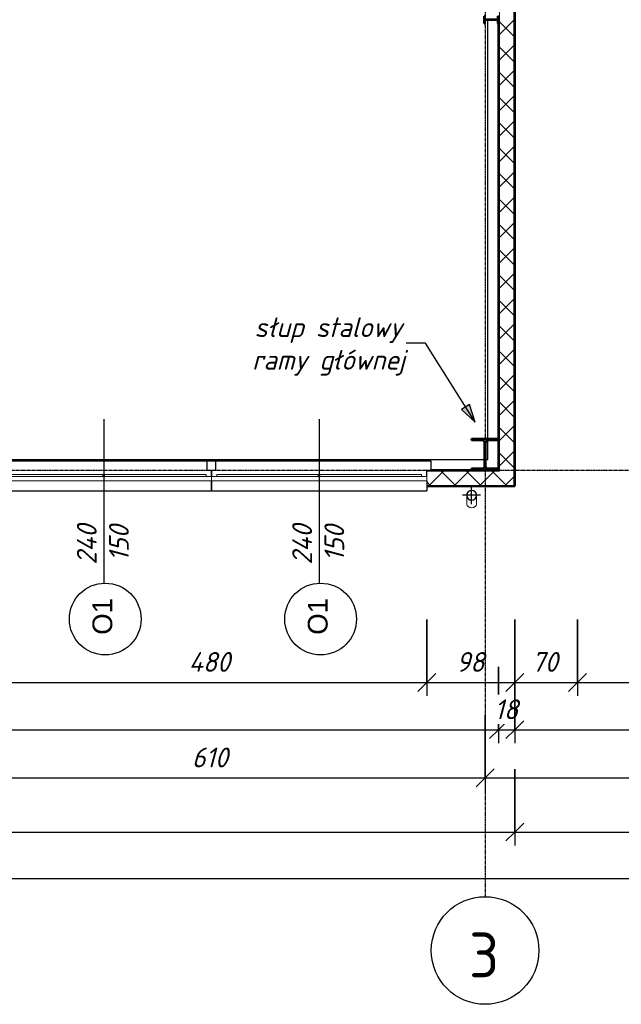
# Model space of a CAD drawing. Header units: millimetres. Extents: x -31072 to 35108, y -23925 to 16310.
# Tile 6 of 10: x 11836 to 18540, y -23611 to -12634. Entities that reach past the tile are written whole.
import ezdxf

# ---------------------------------------------------------------- set-up
doc = ezdxf.new("R2010")
doc.units = ezdxf.units.MM
doc.linetypes.add('Linia osi', pattern=[14, 6, -3, 2, -3])
for name, color, linetype, lineweight in [('A-ANNO-DIMS', 211, 'Continuous', 20), ('A-ANNO-DIMS-100', 211, 'Continuous', 20), ('A-GENM', 13, 'Continuous', 25), ('A-GLAZ', 151, 'Continuous', 25), ('A-GLAZ-IDEN', 152, 'Continuous', 25), ('A-GLAZ-SILL', 1, 'Continuous', 25), ('A-WALL', 113, 'Continuous', 25), ('A-WALL-PATT', 111, 'Continuous', 50), ('G-ANNO-TEXT', 231, 'Continuous', 20), ('S-COLS', 52, 'Continuous', 25), ('S-GRID', 1, 'Continuous', 20), ('S-GRID-IDEN', 1, 'Continuous', 25)]:
    doc.layers.add(name, color=color, linetype=linetype, lineweight=lineweight)
doc.styles.add('Arial', font='arial.ttf', dxfattribs={"height": 220})
doc.styles.add('GOST Common', font='GOST_Common.ttf', dxfattribs={"height": 500})
doc.styles.add('GOST Common_I', font='GOST_Common Italic.ttf', dxfattribs={"height": 220})
doc.dimstyles.new('Zasieczka', dxfattribs={"dimscale": 304.8, "dimtxt": 221.257299, "dimasz": 0.656168, "dimexe": 0.492126, "dimexo": 0.0625, "dimgap": 0.164042, "dimtad": 1, "dimdec": 0, "dimlfac": 0.1, "dimzin": 0, "dimdsep": 46, "dimtxsty": 'GOST Common_I', "dimblk1": 'OBLIQUE', "dimblk2": 'OBLIQUE', "dimsah": 1, "dimcen": 0.09, "dimdle": 0.492126, "dimadec": 1, "dimazin": 0, "dimtfac": 1, "dimtdec": 4, "dimtix": 1, "dimtmove": 0, "dimatfit": 3, "dimfxl": 2.296588, "dimfxlon": 1, "dimtvp": 1, "dimtfill": 1, "dimtolj": 1, "dimtzin": 0, "dimlwd": 25, "dimlwe": 25, "dimarcsym": 2})
pattern_1 = [(45, (0, 0), (-141.4214, 141.4214), []), (135, (0, 0), (-141.4214, -141.4214), [])]

# ---------------------------------------------------------------- blocks, each defined once
blk = doc.blocks.new('1-2 - 240x150-1907368-Parter')
at = {"layer": 'A-GLAZ', "lineweight": 20}
for p, q in [((-1200, 30), (1200, 30)), ((-1200, -20), (-1200, 30)), ((1200, 30), (1200, -20)), ((1200, -20), (-1200, -20)), ((-1140, -40), (-1140, -20)), ((-10, -40), (-1140, -40)), ((-10, -20), (-10, -40)), ((10, -40), (10, -20)), ((1140, -40), (10, -40)), ((1140, -20), (1140, -40))]:
    blk.add_line(p, q, dxfattribs=at)
at = {"layer": 'A-GLAZ-SILL'}
for p, q in [((-1200, 30), (-1200, 140)), ((1200, 140), (-1200, 140)), ((1200, 140), (1200, 30)), ((-1200, -90), (-1250, -90)), ((-1250, -90), (-1250, -190)), ((-1200, -20), (-1200, -90)), ((1200, -90), (1200, -20)), ((1250, -90), (1200, -90)), ((1250, -190), (1250, -90)), ((-1250, -190), (1250, -190))]:
    blk.add_line(p, q, dxfattribs=at)
blk = doc.blocks.new('Słup HE-A - HEA360-V6-Parter')
at = {"layer": 'S-COLS', "lineweight": 20}
h = blk.add_hatch(dxfattribs=at)
h.set_pattern_fill('FP_14', color=256, style=0, pattern_type=2)
h.set_pattern_definition([(45, (-17022.64, 17480.2), (-251.447, 251.447), []), (45, (-17022.64, 17861.2), (-251.447, 251.447), [])])
h.paths.add_polyline_path([(-150, -175), (150, -175), (150, -158), (32, -158), (19, -154), (9, -144), (5, -131), (5, 130), (9, 144), (19, 154), (32, 157), (150, 157), (150, 175), (-150, 175), (-150, 157), (-32, 157), (-18, 154), (-9, 144), (-5, 130), (-5, -131), (-9, -144), (-18, -154), (-32, -158), (-150, -158)], flags=0)
at = {"layer": 'S-COLS', "lineweight": 50}
for p, q in [((150, 175), (-150, 175)), ((-150, 175), (-150, 157)), ((-150, 157), (-32, 157)), ((-5, 130), (-5, -131)), ((5, -131), (5, 130)), ((32, 157), (150, 157)), ((150, 157), (150, 175)), ((-32, -158), (-150, -158)), ((-150, -158), (-150, -175)), ((-150, -175), (150, -175)), ((150, -158), (32, -158)), ((150, -175), (150, -158))]:
    blk.add_line(p, q, dxfattribs=at)
for centre, start, end in [((-32, 130), 0, 90), ((32, 130), 90, 180), ((-32, -131), 270, 0), ((32, -131), 180, 270)]:
    blk.add_arc(centre, 27, start, end, dxfattribs=at)
blk = doc.blocks.new('Słup IPE - IPE160-1947536-Parter')
at = {"layer": 'S-COLS', "lineweight": 20}
h = blk.add_hatch(dxfattribs=at)
h.set_pattern_fill('FP_31', color=256, style=0, pattern_type=2)
h.set_pattern_definition([(315, (12633.9, 17092.64), (251.447, 251.447), []), (315, (13014.9, 17092.64), (251.447, 251.447), [])])
h.paths.add_polyline_path([(-41, 73), (-12, 73), (-5, 70), (-3, 64), (-3, -64), (-5, -70), (-12, -73), (-41, -73), (-41, -80), (41, -80), (41, -73), (11, -73), (5, -70), (2, -64), (2, 64), (5, 70), (11, 73), (41, 73), (41, 80), (-41, 80)], flags=0)
at = {"layer": 'S-COLS', "lineweight": 50}
for p, q in [((41, 80), (-41, 80)), ((-41, 80), (-41, 73)), ((-41, 73), (-12, 73)), ((-3, 64), (-3, -64)), ((2, -64), (2, 64)), ((11, 73), (41, 73)), ((41, 73), (41, 80)), ((-12, -73), (-41, -73)), ((-41, -73), (-41, -80)), ((-41, -80), (41, -80)), ((41, -73), (11, -73)), ((41, -80), (41, -73))]:
    blk.add_line(p, q, dxfattribs=at)
for centre, start, end in [((-12, 64), 0, 90), ((11, 64), 90, 180), ((-12, -64), 270, 0), ((11, -64), 180, 270)]:
    blk.add_arc(centre, 9, start, end, dxfattribs=at)
blk = doc.blocks.new('Rura spustowa- ściana - 110-1924162-Parter')
at = {"layer": 'A-GENM', "lineweight": 20}
for p, q in [((70, 290), (70, 190)), ((180, 190), (180, 290))]:
    blk.add_line(p, q, dxfattribs=at)
at = {"layer": 'A-GENM'}
for p, q in [((125, 290), (125, 90)), ((25, 190), (225, 190))]:
    blk.add_line(p, q, dxfattribs=at)
for start, end in [(0, 180), (180, 360)]:
    blk.add_arc((125, 190), 55, start, end, dxfattribs=at)
at = {"layer": 'A-GENM', "lineweight": 20}
for start, end in [(0, 180), (180, 0)]:
    blk.add_arc((125, 190), 55, start, end, dxfattribs=at)
blk.add_ellipse((125, 290), major_axis=(-55, 0), ratio=0.707107, start_param=3.141593, end_param=6.283185, dxfattribs=at)
for points, knots in [([(76, 215), (76, 216), (78, 219), (81, 224), (85, 228), (88, 231), (89, 232)], [0.1506351, 0.1506351, 0.1506351, 0.1506351, 0.1666667, 0.2083333, 0.25, 0.2749108, 0.2749108, 0.2749108, 0.2749108]), ([(92, 234), (94, 236), (100, 239), (107, 242), (112, 243), (112, 243)], [0.2985189, 0.2985189, 0.2985189, 0.2985189, 0.3333333, 0.4166667, 0.4244677, 0.4244677, 0.4244677, 0.4244677]), ([(138, 243), (138, 243), (143, 242), (150, 239), (156, 236), (158, 234)], [0.5755323, 0.5755323, 0.5755323, 0.5755323, 0.5833333, 0.6666667, 0.7014811, 0.7014811, 0.7014811, 0.7014811]), ([(161, 232), (162, 231), (165, 228), (169, 224), (172, 219), (174, 216), (174, 215)], [0.7250892, 0.7250892, 0.7250892, 0.7250892, 0.75, 0.7916667, 0.8333333, 0.8493649, 0.8493649, 0.8493649, 0.8493649]), ([(70, 190), (70, 195), (71, 202), (73, 209), (75, 212)], [0, 0, 0, 0, 0.0833333, 0.1297812, 0.1297812, 0.1297812, 0.1297812]), ([(75, 168), (73, 171), (71, 178), (70, 185), (70, 190)], [0.8702188, 0.8702188, 0.8702188, 0.8702188, 0.9166667, 1, 1, 1, 1]), ([(89, 148), (88, 149), (85, 152), (81, 156), (78, 161), (76, 164), (76, 165)], [0.7250892, 0.7250892, 0.7250892, 0.7250892, 0.75, 0.7916667, 0.8333333, 0.8493649, 0.8493649, 0.8493649, 0.8493649]), ([(112, 137), (112, 137), (107, 138), (100, 141), (94, 144), (92, 146)], [0.5755323, 0.5755323, 0.5755323, 0.5755323, 0.5833333, 0.6666667, 0.7014811, 0.7014811, 0.7014811, 0.7014811]), ([(158, 146), (156, 144), (150, 141), (143, 138), (138, 137), (138, 137)], [0.2985189, 0.2985189, 0.2985189, 0.2985189, 0.3333333, 0.4166667, 0.4244677, 0.4244677, 0.4244677, 0.4244677]), ([(174, 165), (174, 164), (172, 161), (169, 156), (165, 152), (162, 149), (161, 148)], [0.1506351, 0.1506351, 0.1506351, 0.1506351, 0.1666667, 0.2083333, 0.25, 0.2749108, 0.2749108, 0.2749108, 0.2749108]), ([(175, 212), (177, 209), (179, 202), (180, 195), (180, 190)], [0.8702188, 0.8702188, 0.8702188, 0.8702188, 0.9166667, 1, 1, 1, 1]), ([(180, 190), (180, 185), (179, 178), (177, 171), (175, 168)], [0, 0, 0, 0, 0.0833333, 0.1297812, 0.1297812, 0.1297812, 0.1297812])]:
    blk.add_open_spline(points, degree=3, knots=knots, dxfattribs=at)
for points in [[(114, 244), (118, 245), (125, 245), (132, 245), (136, 244)], [(136, 136), (132, 135), (125, 135), (118, 135), (114, 136)]]:
    blk.add_open_spline(points, degree=3, dxfattribs=at)
blk = doc.blocks.new('DIMBLOCK1-Parter')
at = {"layer": 'A-ANNO-DIMS-100', "lineweight": 25}
for p, q in [((-23649, -20990), (-23649, -21840)), ((-23649, -21690), (-23649, -20990)), ((17353, -20990), (17353, -21840)), ((17353, -21690), (17353, -20990)), ((-23799, -21690), (17353, -21690))]:
    blk.add_line(p, q, dxfattribs=at)
at = {"layer": 'A-ANNO-DIMS-100', "lineweight": 35}
for p, q in [((-23649, -21690), (-23549, -21590)), ((17353, -21690), (17453, -21590)), ((-23649, -21690), (-23749, -21790)), ((17353, -21690), (17253, -21790))]:
    blk.add_line(p, q, dxfattribs=at)
at = {"layer": 'A-ANNO-DIMS-100', "color": 0, "lineweight": 25, "insert": (-3458, -21353), "char_height": 220, "width": 742.52, "attachment_point": 1, "line_spacing_factor": 1.022761, "style": 'GOST Common_I', "bg_fill": 3, "box_fill_scale": 1.25, "bg_fill_color": 256, "bg_fill_true_color": 13158600, "bg_fill_transparency": 0}
blk.add_mtext('4100', dxfattribs=at)
blk = doc.blocks.new('_Oblique')
at = {"color": 0, "linetype": 'ByBlock', "lineweight": -2}
blk.add_line((-0.5, -0.5), (0.5, 0.5), dxfattribs=at)
blk = doc.blocks.new('DIMBLOCK2-Parter')
at = {"layer": 'A-ANNO-DIMS-100', "lineweight": 25}
for p, q in [((17353, -20990), (17353, -21840)), ((17353, -21690), (17353, -20990)), ((29353, -20990), (29353, -21840)), ((29353, -21690), (29353, -20990)), ((17353, -21690), (29503, -21690))]:
    blk.add_line(p, q, dxfattribs=at)
at = {"layer": 'A-ANNO-DIMS-100', "lineweight": 35}
for p, q in [((17353, -21690), (17453, -21590)), ((29353, -21690), (29453, -21590)), ((17353, -21690), (17253, -21790)), ((29353, -21690), (29253, -21790))]:
    blk.add_line(p, q, dxfattribs=at)
at = {"layer": 'A-ANNO-DIMS-100', "color": 0, "lineweight": 25, "insert": (23055, -21353), "char_height": 220, "width": 715.52, "attachment_point": 1, "line_spacing_factor": 1.022761, "style": 'GOST Common_I', "bg_fill": 3, "box_fill_scale": 1.25, "bg_fill_color": 256, "bg_fill_true_color": 13158600, "bg_fill_transparency": 0}
blk.add_mtext('1200', dxfattribs=at)
blk = doc.blocks.new('DIMBLOCK6-Parter')
at = {"layer": 'A-ANNO-DIMS-100', "lineweight": 25}
for p, q in [((-23649, -21509), (-23649, -22359)), ((-23649, -22209), (-23649, -21509)), ((29353, -21509), (29353, -22359)), ((29353, -22209), (29353, -21509)), ((-23649, -22209), (29503, -22209))]:
    blk.add_line(p, q, dxfattribs=at)
at = {"layer": 'A-ANNO-DIMS-100', "lineweight": 35}
for p, q in [((-23649, -22209), (-23549, -22109)), ((29353, -22209), (29453, -22109)), ((-23649, -22209), (-23749, -22309)), ((29353, -22209), (29253, -22309))]:
    blk.add_line(p, q, dxfattribs=at)
at = {"layer": 'A-ANNO-DIMS-100', "color": 0, "lineweight": 25, "insert": (2529, -21872), "char_height": 220, "width": 774.03, "attachment_point": 1, "line_spacing_factor": 1.022761, "style": 'GOST Common_I', "bg_fill": 3, "box_fill_scale": 1.25, "bg_fill_color": 256, "bg_fill_true_color": 13158600, "bg_fill_transparency": 0}
blk.add_mtext('5300', dxfattribs=at)
blk = doc.blocks.new('DIMBLOCK11-Parter')
at = {"layer": 'A-ANNO-DIMS-100', "lineweight": 25}
for p, q in [((-23469, -19849), (-23469, -20699)), ((-23469, -20549), (-23469, -19849)), ((17173, -19849), (17173, -20699)), ((17173, -20549), (17173, -19849)), ((-23469, -20549), (17173, -20549))]:
    blk.add_line(p, q, dxfattribs=at)
at = {"layer": 'A-ANNO-DIMS-100', "lineweight": 35}
for p, q in [((-23469, -20549), (-23369, -20449)), ((17173, -20549), (17273, -20449)), ((-23469, -20549), (-23569, -20649)), ((17173, -20549), (17073, -20649))]:
    blk.add_line(p, q, dxfattribs=at)
at = {"layer": 'A-ANNO-DIMS-100', "color": 0, "lineweight": 25, "insert": (-3493, -20212), "char_height": 220, "width": 828.03, "attachment_point": 1, "line_spacing_factor": 1.022761, "style": 'GOST Common_I', "bg_fill": 3, "box_fill_scale": 1.25, "bg_fill_color": 256, "bg_fill_true_color": 13158600, "bg_fill_transparency": 0}
blk.add_mtext('4064', dxfattribs=at)
blk = doc.blocks.new('DIMBLOCK12-Parter')
at = {"layer": 'A-ANNO-DIMS-100', "lineweight": 25}
for p, q in [((17173, -19849), (17173, -20699)), ((17173, -20549), (17173, -19849)), ((17353, -19849), (17353, -20699)), ((17353, -20549), (17353, -19849)), ((17173, -20549), (17353, -20549))]:
    blk.add_line(p, q, dxfattribs=at)
at = {"layer": 'A-ANNO-DIMS-100', "lineweight": 35}
for p, q in [((17173, -20549), (17273, -20449)), ((17353, -20549), (17453, -20449)), ((17173, -20549), (17073, -20649)), ((17353, -20549), (17253, -20649))]:
    blk.add_line(p, q, dxfattribs=at)
at = {"layer": 'A-ANNO-DIMS-100', "color": 0, "lineweight": 25, "insert": (17126, -20212), "char_height": 220, "width": 328.51, "attachment_point": 1, "line_spacing_factor": 1.022761, "style": 'GOST Common_I', "bg_fill": 3, "box_fill_scale": 1.25, "bg_fill_color": 256, "bg_fill_true_color": 13158600, "bg_fill_transparency": 0}
blk.add_mtext('18', dxfattribs=at)
blk = doc.blocks.new('DIMBLOCK13-Parter')
at = {"layer": 'A-ANNO-DIMS-100', "lineweight": 25}
for p, q in [((17353, -19849), (17353, -20699)), ((17353, -20549), (17353, -19849)), ((29173, -19849), (29173, -20699)), ((29173, -20549), (29173, -19849)), ((17353, -20549), (29173, -20549))]:
    blk.add_line(p, q, dxfattribs=at)
at = {"layer": 'A-ANNO-DIMS-100', "lineweight": 35}
for p, q in [((17353, -20549), (17453, -20449)), ((29173, -20549), (29273, -20449)), ((17353, -20549), (17253, -20649)), ((29173, -20549), (29073, -20649))]:
    blk.add_line(p, q, dxfattribs=at)
at = {"layer": 'A-ANNO-DIMS-100', "color": 0, "lineweight": 25, "insert": (22989, -20212), "char_height": 220, "width": 657.02, "attachment_point": 1, "line_spacing_factor": 1.022761, "style": 'GOST Common_I', "bg_fill": 3, "box_fill_scale": 1.25, "bg_fill_color": 256, "bg_fill_true_color": 13158600, "bg_fill_transparency": 0}
blk.add_mtext('1182', dxfattribs=at)
blk = doc.blocks.new('DIMBLOCK28-Parter')
at = {"layer": 'A-ANNO-DIMS-100', "lineweight": 25}
for p, q in [((11573, -19322), (11573, -20172)), ((11573, -20022), (11573, -19322)), ((16373, -19322), (16373, -20172)), ((16373, -20022), (16373, -19322)), ((11573, -20022), (16373, -20022))]:
    blk.add_line(p, q, dxfattribs=at)
at = {"layer": 'A-ANNO-DIMS-100', "lineweight": 35}
for p, q in [((11573, -20022), (11673, -19922)), ((16373, -20022), (16473, -19922)), ((11573, -20022), (11473, -20122)), ((16373, -20022), (16273, -20122))]:
    blk.add_line(p, q, dxfattribs=at)
at = {"layer": 'A-ANNO-DIMS-100', "color": 0, "lineweight": 25, "insert": (13720, -19684), "char_height": 220, "width": 607.52, "attachment_point": 1, "line_spacing_factor": 1.022761, "style": 'GOST Common_I', "bg_fill": 3, "box_fill_scale": 1.25, "bg_fill_color": 256, "bg_fill_true_color": 13158600, "bg_fill_transparency": 0}
blk.add_mtext('480', dxfattribs=at)
blk = doc.blocks.new('DIMBLOCK29-Parter')
at = {"layer": 'A-ANNO-DIMS-100', "lineweight": 25}
for p, q in [((16373, -19322), (16373, -20172)), ((16373, -20022), (16373, -19322)), ((17353, -19322), (17353, -20172)), ((17353, -20022), (17353, -19322)), ((16373, -20022), (17353, -20022))]:
    blk.add_line(p, q, dxfattribs=at)
at = {"layer": 'A-ANNO-DIMS-100', "lineweight": 35}
for p, q in [((16373, -20022), (16473, -19922)), ((17353, -20022), (17453, -19922)), ((16373, -20022), (16273, -20122)), ((17353, -20022), (17253, -20122))]:
    blk.add_line(p, q, dxfattribs=at)
at = {"layer": 'A-ANNO-DIMS-100', "color": 0, "lineweight": 25, "insert": (16701, -19684), "char_height": 220, "width": 387.01, "attachment_point": 1, "line_spacing_factor": 1.022761, "style": 'GOST Common_I', "bg_fill": 3, "box_fill_scale": 1.25, "bg_fill_color": 256, "bg_fill_true_color": 13158600, "bg_fill_transparency": 0}
blk.add_mtext('98', dxfattribs=at)
blk = doc.blocks.new('DIMBLOCK30-Parter')
at = {"layer": 'A-ANNO-DIMS-100', "lineweight": 25}
for p, q in [((17353, -19322), (17353, -20172)), ((17353, -20022), (17353, -19322)), ((18053, -19322), (18053, -20172)), ((18053, -20022), (18053, -19322)), ((17353, -20022), (18053, -20022))]:
    blk.add_line(p, q, dxfattribs=at)
at = {"layer": 'A-ANNO-DIMS-100', "lineweight": 35}
for p, q in [((17353, -20022), (17453, -19922)), ((18053, -20022), (18153, -19922)), ((17353, -20022), (17253, -20122)), ((18053, -20022), (17953, -20122))]:
    blk.add_line(p, q, dxfattribs=at)
at = {"layer": 'A-ANNO-DIMS-100', "color": 0, "lineweight": 25, "insert": (17541, -19684), "char_height": 220, "width": 387.01, "attachment_point": 1, "line_spacing_factor": 1.022761, "style": 'GOST Common_I', "bg_fill": 3, "box_fill_scale": 1.25, "bg_fill_color": 256, "bg_fill_true_color": 13158600, "bg_fill_transparency": 0}
blk.add_mtext('70', dxfattribs=at)
blk = doc.blocks.new('DIMBLOCK31-Parter')
at = {"layer": 'A-ANNO-DIMS-100', "lineweight": 25}
for p, q in [((18053, -19322), (18053, -20172)), ((18053, -20022), (18053, -19322)), ((22853, -19322), (22853, -20172)), ((22853, -20022), (22853, -19322)), ((18053, -20022), (22853, -20022))]:
    blk.add_line(p, q, dxfattribs=at)
at = {"layer": 'A-ANNO-DIMS-100', "lineweight": 35}
for p, q in [((18053, -20022), (18153, -19922)), ((22853, -20022), (22953, -19922)), ((18053, -20022), (17953, -20122)), ((22853, -20022), (22753, -20122))]:
    blk.add_line(p, q, dxfattribs=at)
at = {"layer": 'A-ANNO-DIMS-100', "color": 0, "lineweight": 25, "insert": (20200, -19684), "char_height": 220, "width": 607.52, "attachment_point": 1, "line_spacing_factor": 1.022761, "style": 'GOST Common_I', "bg_fill": 3, "box_fill_scale": 1.25, "bg_fill_color": 256, "bg_fill_true_color": 13158600, "bg_fill_transparency": 0}
blk.add_mtext('480', dxfattribs=at)
blk = doc.blocks.new('DIMBLOCK41-Parter')
at = {"layer": 'A-ANNO-DIMS-100', "lineweight": 25}
for p, q in [((10923, -20386), (10923, -21236)), ((10923, -21086), (10923, -20386)), ((17023, -20386), (17023, -21236)), ((17023, -21086), (17023, -20386)), ((10923, -21086), (17023, -21086))]:
    blk.add_line(p, q, dxfattribs=at)
at = {"layer": 'A-ANNO-DIMS-100', "lineweight": 35}
for p, q in [((10923, -21086), (11023, -20986)), ((17023, -21086), (17123, -20986)), ((10923, -21086), (10823, -21186)), ((17023, -21086), (16923, -21186))]:
    blk.add_line(p, q, dxfattribs=at)
at = {"layer": 'A-ANNO-DIMS-100', "color": 0, "lineweight": 25, "insert": (13755, -20749), "char_height": 220, "width": 522.02, "attachment_point": 1, "line_spacing_factor": 1.022761, "style": 'GOST Common_I', "bg_fill": 3, "box_fill_scale": 1.25, "bg_fill_color": 256, "bg_fill_true_color": 13158600, "bg_fill_transparency": 0}
blk.add_mtext('610', dxfattribs=at)
blk = doc.blocks.new('DIMBLOCK42-Parter')
at = {"layer": 'A-ANNO-DIMS-100', "lineweight": 25}
for p, q in [((17023, -20386), (17023, -21236)), ((17023, -21086), (17023, -20386)), ((23123, -20386), (23123, -21236)), ((23123, -21086), (23123, -20386)), ((17023, -21086), (23123, -21086))]:
    blk.add_line(p, q, dxfattribs=at)
at = {"layer": 'A-ANNO-DIMS-100', "lineweight": 35}
for p, q in [((17023, -21086), (17123, -20986)), ((23123, -21086), (23223, -20986)), ((17023, -21086), (16923, -21186)), ((23123, -21086), (23023, -21186))]:
    blk.add_line(p, q, dxfattribs=at)
at = {"layer": 'A-ANNO-DIMS-100', "color": 0, "lineweight": 25, "insert": (19855, -20749), "char_height": 220, "width": 522.02, "attachment_point": 1, "line_spacing_factor": 1.022761, "style": 'GOST Common_I', "bg_fill": 3, "box_fill_scale": 1.25, "bg_fill_color": 256, "bg_fill_true_color": 13158600, "bg_fill_transparency": 0}
blk.add_mtext('610', dxfattribs=at)
blk = doc.blocks.new('O_L - --1481924-Parter')
at = {"layer": 'A-GLAZ-IDEN'}
blk.add_line((0, 21.47), (0, 3.16), dxfattribs=at)
blk.add_circle((0.17, -0.83), 4, dxfattribs=at)
blk = doc.blocks.new('Siatka - Oś 6mm-1781598-Parter')
at = {"layer": 'S-GRID-IDEN'}
blk.add_circle((0, -0.01), 6, dxfattribs=at)

msp = doc.modelspace()

# ---------------------------------------------------------------- hatches: boundary and pattern name
at = {"layer": 'A-WALL-PATT', "lineweight": 20}
h = msp.add_hatch(dxfattribs=at)
h.set_pattern_fill('FP_6', color=256, style=0, pattern_type=2)
h.set_pattern_definition(pattern_1)
h.paths.add_polyline_path([(17182.6, -17665.2), (17342.6, -17665.2), (17342.6, -7963.9), (17182.6, -7963.9), (17182.6, -17655.2)], flags=0)
h = msp.add_hatch(dxfattribs=at)
h.set_pattern_fill('FP_6', color=256, style=0, pattern_type=2)
h.set_pattern_definition(pattern_1)
h.paths.add_polyline_path([(16811.3, -17825.2), (17342.6, -17825.2), (17342.6, -17665.2), (16372.6, -17665.2), (16372.6, -17825.2)], flags=0)
h.paths.add_polyline_path([(11572.6, -17825.2), (11572.6, -17665.2), (10272.6, -17665.2), (10272.6, -17825.2)], flags=0)
h.paths.add_polyline_path([(5472.6, -17825.2), (5472.6, -17665.2), (4172.6, -17665.2), (4172.6, -17825.2), (4210.6, -17825.2)], flags=0)
h.paths.add_polyline_path([(-627.4, -17825.2), (-627.4, -17665.2), (-1927.4, -17665.2), (-1927.4, -17825.2), (-635.8, -17825.2)], flags=0)
h.paths.add_polyline_path([(-6727.4, -17825.2), (-6727.4, -17665.2), (-7627.4, -17665.2), (-7627.4, -17825.2), (-7420.8, -17825.2)], flags=0)
h.paths.add_polyline_path([(-12427.4, -17825.2), (-12427.4, -17665.2), (-12927.4, -17665.2), (-12927.4, -17825.2), (-12751.9, -17825.2)], flags=0)
h.paths.add_polyline_path([(-18277.4, -17825.2), (-17727.4, -17825.2), (-17727.4, -17665.2), (-18277.4, -17665.2), (-18277.4, -17775.2)], flags=0)
h.paths.add_polyline_path([(-23639.2, -17825.2), (-23077.4, -17825.2), (-23077.4, -17665.2), (-23639.2, -17665.2)], flags=0)
at = {"layer": 'G-ANNO-TEXT', "lineweight": 25}
msp.add_hatch(color=10, dxfattribs=at).paths.add_polyline_path([(16911.4, -17120.8), (16850.5, -16922.8), (16759.7, -16979.8)], flags=0)

# ---------------------------------------------------------------- linework, layer by layer
at = {"layer": 'A-WALL', "lineweight": 20}
for p, q in [((17182.6, -7963.9), (17182.6, -17665.2)), ((17342.6, -8123.9), (17342.6, -17825.2)), ((17182.6, -17665.2), (16372.6, -17665.2)), ((17342.6, -17825.2), (16372.6, -17825.2))]:
    msp.add_line(p, q, dxfattribs=at)
at = {"layer": 'A-WALL', "lineweight": 50}
for p, q in [((17352.6, -17835.2), (17352.6, -8133.9)), ((17172.6, -12674.9), (17172.6, -17305.2)), ((17172.6, -17322.7), (17172.6, -17637.7)), ((16872.6, -17655.2), (16422.6, -17655.2)), ((16372.6, -17835.2), (17352.6, -17835.2))]:
    msp.add_line(p, q, dxfattribs=at)
at = {"layer": 'A-WALL'}
for p, q in [((17052.6, -17305.2), (17052.6, -12636.4)), ((17052.6, -17535.2), (17052.6, -17323.2)), ((10927.6, -17535.2), (17017.6, -17535.2)), ((17027.6, -17535.2), (17052.6, -17535.2))]:
    msp.add_line(p, q, dxfattribs=at)
at = {"layer": 'G-ANNO-TEXT', "color": 10, "lineweight": 25}
for p, q in [((16358.3, -16238.4), (16143.7, -16238.4)), ((16911.4, -17120.8), (16358.3, -16238.4)), ((16850.5, -16922.8), (16759.7, -16979.8)), ((16759.7, -16979.8), (16911.4, -17120.8)), ((16911.4, -17120.8), (16850.5, -16922.8))]:
    msp.add_line(p, q, dxfattribs=at)
at = {"layer": 'S-GRID', "linetype": 'Linia osi', "lineweight": 25}
msp.add_line((-29871, -17655.2), (33909, -17655.2), dxfattribs=at)

# ---------------------------------------------------------------- block references
at = {"layer": 'A-GENM', "lineweight": 20, "rotation": 180}
msp.add_blockref('Rura spustowa- ściana - 110-1924162-Parter', (16997.6, -17745.2), dxfattribs=at)
at = {"layer": 'A-GLAZ', "rotation": 180}
for p in [(12772.6, -17745.2), (15172.6, -17745.2)]:
    msp.add_blockref('1-2 - 240x150-1907368-Parter', p, dxfattribs=at)
at = {"layer": 'S-COLS', "rotation": 89.99999999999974}
msp.add_blockref('Słup IPE - IPE160-1947536-Parter', (17092.6, -12633.9), dxfattribs=at)
at = {"layer": 'S-COLS'}
msp.add_blockref('Słup HE-A - HEA360-V6-Parter', (17022.6, -17480.2), dxfattribs=at)

# ---------------------------------------------------------------- texts
at = {"layer": 'A-GLAZ-IDEN', "char_height": 220, "attachment_point": 1, "rotation": 90, "style": 'GOST Common_I'}
for s, insert, width in [('150', (12832.3, -18673.8), 505.063), ('150', (15232.3, -18673.8), 505.063), ('240', (12473.6, -18709.8), 593.249), ('240', (14873.6, -18709.8), 593.249)]:
    msp.add_mtext(s, dxfattribs=dict(at, insert=insert, width=width))
at = {"layer": 'G-ANNO-TEXT', "color": 7, "lineweight": 25, "char_height": 220, "attachment_point": 1, "style": 'GOST Common_I'}
for s, insert, width in [('łup stalowy ', (14606.1, -15952.1), 1859.915), ('\\fGOST Common|b0|i1|c238|p34|;s', (14453.9, -15952.1), 184.388), ('ramy głównej', (14427.5, -16315.9), 2076.371)]:
    msp.add_mtext(s, dxfattribs=dict(at, insert=insert, width=width))
at = {"layer": 'S-GRID-IDEN', "lineweight": 20, "insert": (16843.1, -22810.6), "char_height": 500, "width": 432.911, "attachment_point": 1, "style": 'GOST Common'}
msp.add_mtext('\\fGOST Common|b0|i0|c238|p34|;3', dxfattribs=at)

# ---------------------------------------------------------------- dimensions: what is measured, and where the dimension line sits
at = {"layer": 'A-ANNO-DIMS', "lineweight": 25}
for base, p1, p2, override, picture, middle in [((17172.6, -20549.4), (-23469.2, -19849.4), (17172.6, -19849.4), {"dimpost": '<>', "dimfxl": 40641.8223}, 'DIMBLOCK11-Parter', (-3148.3, -20389.4)), ((17352.6, -21690.5), (-23649.2, -20990.5), (17352.6, -20990.5), {"dimpost": '<>', "dimfxl": 41001.8223}, 'DIMBLOCK1-Parter', (-3148.3, -21530.5))]:
    dim = msp.add_linear_dim(base=base, p1=p1, p2=p2, dimstyle='Zasieczka', override=override, dxfattribs=at)
    dim.commit()
    dim.dimension.update_dxf_attribs({"geometry": picture, "text_midpoint": middle})

# ---------------------------------------------------------------- next in the draw order: dimensions: what is measured, and where the dimension line sits
for base, p1, p2, override, picture, middle in [((16372.6, -20021.8), (11572.6, -19321.8), (16372.6, -19321.8), {"dimpost": '<>', "dimfxl": 4800}, 'DIMBLOCK28-Parter', (13972.6, -19861.8)), ((17352.6, -20549.4), (17172.6, -19849.4), (17352.6, -19849.4), {"dimpost": '<>', "dimfxl": 180}, 'DIMBLOCK12-Parter', (17262.6, -20389.4)), ((29352.6, -21690.5), (17352.6, -20990.5), (29352.6, -20990.5), {"dimpost": '<>', "dimfxl": 12000}, 'DIMBLOCK2-Parter', (23352.6, -21530.5))]:
    dim = msp.add_linear_dim(base=base, p1=p1, p2=p2, dimstyle='Zasieczka', override=override, dxfattribs=at)
    dim.commit()
    dim.dimension.update_dxf_attribs({"geometry": picture, "text_midpoint": middle})

# ---------------------------------------------------------------- next in the draw order: block references
at = {"layer": 'A-GLAZ-IDEN', "xscale": 99.99999999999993, "yscale": 99.99999999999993, "zscale": 99.99999999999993}
for p in [(12772.6, -19232.5), (15172.6, -19232.5)]:
    msp.add_blockref('O_L - --1481924-Parter', p, dxfattribs=at)

# ---------------------------------------------------------------- next in the draw order: texts
at = {"layer": 'A-GLAZ-IDEN', "lineweight": 20, "char_height": 220, "width": 481.012, "attachment_point": 1, "rotation": 90, "style": 'Arial'}
for insert in [(12647.3, -19491.2), (15047.3, -19491.2)]:
    msp.add_mtext('O1', dxfattribs=dict(at, insert=insert))

# ---------------------------------------------------------------- next in the draw order: dimensions: what is measured, and where the dimension line sits
at = {"layer": 'A-ANNO-DIMS', "lineweight": 25}
for base, p1, p2, override, picture, middle in [((29172.6, -20549.4), (17352.6, -19849.4), (29172.6, -19849.4), {"dimpost": '<>', "dimfxl": 11820}, 'DIMBLOCK13-Parter', (23262.6, -20389.4)), ((17022.6, -21086.3), (10922.6, -20386.3), (17022.6, -20386.3), {"dimpost": '<>', "dimfxl": 6100}, 'DIMBLOCK41-Parter', (13972.6, -20926.3)), ((29352.6, -22209), (-23649.2, -21509), (29352.6, -21509), {"dimpost": '<>', "dimfxl": 53001.822299}, 'DIMBLOCK6-Parter', (2851.7, -22049))]:
    dim = msp.add_linear_dim(base=base, p1=p1, p2=p2, dimstyle='Zasieczka', override=override, dxfattribs=at)
    dim.commit()
    dim.dimension.update_dxf_attribs({"geometry": picture, "text_midpoint": middle})

# ---------------------------------------------------------------- next in the draw order: block references
at = {"layer": 'S-GRID-IDEN', "xscale": 99.99999999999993, "yscale": 99.99999999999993, "zscale": 99.99999999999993, "rotation": 180}
msp.add_blockref('Siatka - Oś 6mm-1781598-Parter', (17022.6, -23011.7), dxfattribs=at)

# ---------------------------------------------------------------- next in the draw order: dimensions: what is measured, and where the dimension line sits
at = {"layer": 'A-ANNO-DIMS', "lineweight": 25}
for base, p1, p2, override, picture, middle in [((17352.6, -20021.8), (16372.6, -19321.8), (17352.6, -19321.8), {"dimpost": '<>', "dimfxl": 980}, 'DIMBLOCK29-Parter', (16862.6, -19861.8)), ((23122.6, -21086.3), (17022.6, -20386.3), (23122.6, -20386.3), {"dimpost": '<>', "dimfxl": 6100}, 'DIMBLOCK42-Parter', (20072.6, -20926.3))]:
    dim = msp.add_linear_dim(base=base, p1=p1, p2=p2, dimstyle='Zasieczka', override=override, dxfattribs=at)
    dim.commit()
    dim.dimension.update_dxf_attribs({"geometry": picture, "text_midpoint": middle})

# ---------------------------------------------------------------- next in the draw order: linework, layer by layer
at = {"layer": 'S-GRID', "linetype": 'Linia osi', "lineweight": 25}
msp.add_line((17022.6, 10465.2), (17022.6, -22411.7), dxfattribs=at)

# ---------------------------------------------------------------- next in the draw order: dimensions: what is measured, and where the dimension line sits
at = {"layer": 'A-ANNO-DIMS', "lineweight": 25}
dim = msp.add_linear_dim(base=(18052.6, -20021.8), p1=(17352.6, -19321.8), p2=(18052.6, -19321.8), dimstyle='Zasieczka', override={"dimpost": '<>', "dimfxl": 700}, dxfattribs=at)
dim.commit()
dim.dimension.update_dxf_attribs({"geometry": 'DIMBLOCK30-Parter', "text_midpoint": (17702.6, -19860.4)})

# ---------------------------------------------------------------- next in the draw order: dimensions: what is measured, and where the dimension line sits
dim = msp.add_linear_dim(base=(22852.6, -20021.8), p1=(18052.6, -19321.8), p2=(22852.6, -19321.8), dimstyle='Zasieczka', override={"dimpost": '<>', "dimfxl": 4800}, dxfattribs=at)
dim.commit()
dim.dimension.update_dxf_attribs({"geometry": 'DIMBLOCK31-Parter', "text_midpoint": (20452.6, -19861.8)})

doc.saveas('drawing.dxf')
